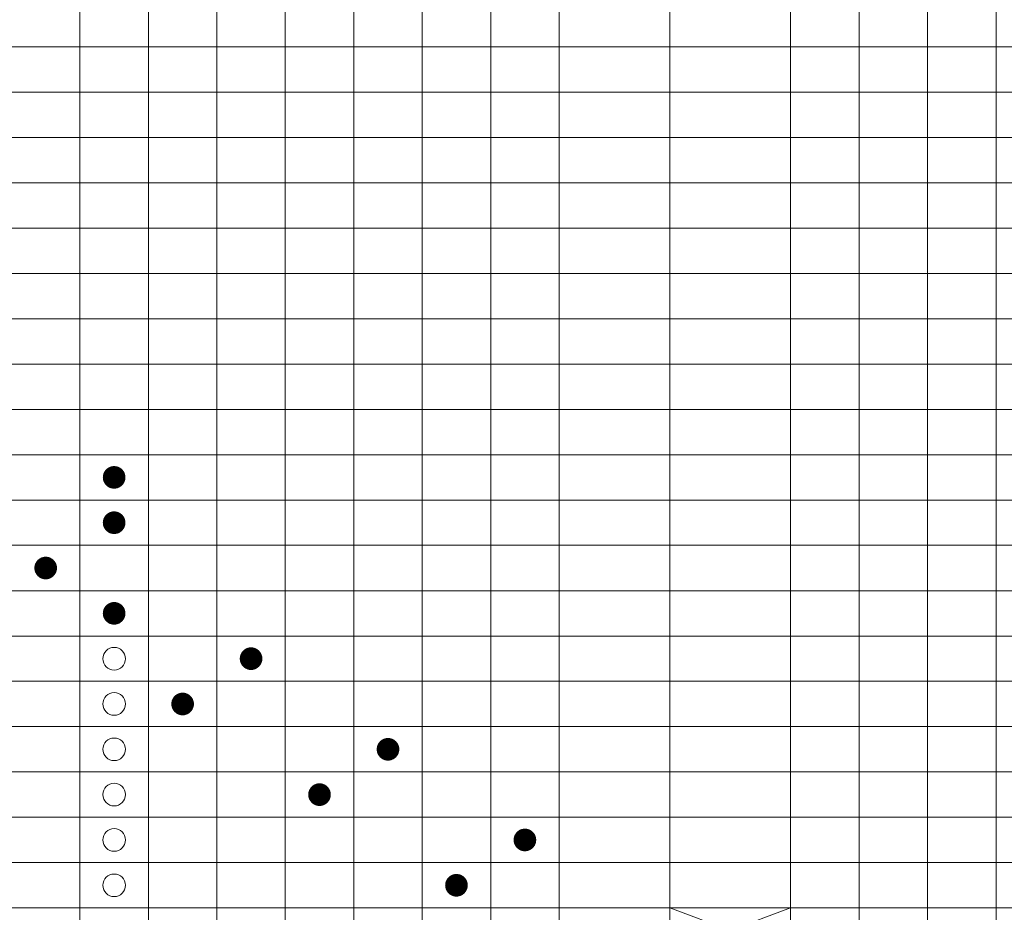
# Model space of a CAD drawing. Header units: millimetres. Extents: x 0 to 138, y 0 to 47.
# Tile 159 of 165: x 104 to 115, y 16 to 26. Entities that reach past the tile are written whole.
import ezdxf

# ---------------------------------------------------------------- set-up
doc = ezdxf.new("R2010")
doc.units = ezdxf.units.MM
doc.layers.add('PDF_Geomertry', color=7, linetype='Continuous')
doc.layers.add('PDF_Solid Fills', color=7, linetype='Continuous')

msp = doc.modelspace()

# ---------------------------------------------------------------- hatches: boundary and pattern name
at = {"layer": 'PDF_Solid Fills', "transparency": 33554559}
for points in [[(105.203, 20.691), (105.104, 20.768), (105.115, 20.78)], [(105.203, 20.691), (105.115, 20.78), (105.127, 20.791)], [(105.203, 20.691), (105.127, 20.791), (105.14, 20.799)], [(105.203, 20.691), (105.14, 20.799), (105.155, 20.807)], [(105.203, 20.691), (105.155, 20.807), (105.171, 20.812)], [(105.203, 20.691), (105.171, 20.812), (105.187, 20.815)], [(105.203, 20.691), (105.187, 20.815), (105.203, 20.817)], [(105.203, 20.691), (105.203, 20.817), (105.219, 20.815)], [(105.203, 20.691), (105.219, 20.815), (105.236, 20.812)], [(105.203, 20.691), (105.236, 20.812), (105.251, 20.807)], [(105.203, 20.691), (105.251, 20.807), (105.266, 20.799)], [(105.203, 20.691), (105.266, 20.799), (105.279, 20.791)], [(105.203, 20.691), (105.279, 20.791), (105.292, 20.78)], [(105.203, 20.691), (105.292, 20.78), (105.302, 20.768)], [(105.203, 20.691), (105.078, 20.691), (105.079, 20.708)], [(105.203, 20.691), (105.079, 20.675), (105.078, 20.691)], [(105.203, 20.691), (105.079, 20.708), (105.082, 20.723)], [(105.203, 20.691), (105.082, 20.659), (105.079, 20.675)], [(105.203, 20.691), (105.082, 20.723), (105.087, 20.739)], [(105.203, 20.691), (105.087, 20.643), (105.082, 20.659)], [(105.203, 20.691), (105.087, 20.739), (105.095, 20.754)], [(105.203, 20.691), (105.095, 20.629), (105.087, 20.643)], [(105.203, 20.691), (105.095, 20.754), (105.104, 20.768)], [(105.203, 20.691), (105.104, 20.615), (105.095, 20.629)], [(105.203, 20.691), (105.115, 20.603), (105.104, 20.615)], [(105.203, 20.691), (105.127, 20.592), (105.115, 20.603)], [(105.203, 20.691), (105.14, 20.583), (105.127, 20.592)], [(105.203, 20.691), (105.155, 20.576), (105.14, 20.583)], [(105.203, 20.691), (105.171, 20.57), (105.155, 20.576)], [(105.203, 20.691), (105.187, 20.568), (105.171, 20.57)], [(105.203, 20.691), (105.203, 20.566), (105.187, 20.568)], [(105.203, 20.691), (105.302, 20.768), (105.312, 20.754)], [(105.203, 20.691), (105.312, 20.754), (105.319, 20.739)], [(105.203, 20.691), (105.319, 20.739), (105.324, 20.723)], [(105.203, 20.691), (105.324, 20.723), (105.327, 20.708)], [(105.203, 20.691), (105.327, 20.708), (105.328, 20.691)], [(105.203, 20.691), (105.219, 20.568), (105.203, 20.566)], [(105.203, 20.691), (105.236, 20.57), (105.219, 20.568)], [(105.203, 20.691), (105.251, 20.576), (105.236, 20.57)], [(105.203, 20.691), (105.266, 20.583), (105.251, 20.576)], [(105.203, 20.691), (105.279, 20.592), (105.266, 20.583)], [(105.203, 20.691), (105.292, 20.603), (105.279, 20.592)], [(105.203, 20.691), (105.302, 20.615), (105.292, 20.603)], [(105.203, 20.691), (105.312, 20.629), (105.302, 20.615)], [(105.203, 20.691), (105.319, 20.643), (105.312, 20.629)], [(105.203, 20.691), (105.324, 20.659), (105.319, 20.643)], [(105.203, 20.691), (105.327, 20.675), (105.324, 20.659)], [(105.203, 20.691), (105.328, 20.691), (105.327, 20.675)], [(105.203, 20.191), (105.082, 20.223), (105.087, 20.239)], [(105.203, 20.191), (105.087, 20.239), (105.095, 20.254)], [(105.203, 20.191), (105.095, 20.254), (105.104, 20.267)], [(105.203, 20.191), (105.104, 20.267), (105.115, 20.279)], [(105.203, 20.191), (105.115, 20.279), (105.127, 20.29)], [(105.203, 20.191), (105.127, 20.29), (105.14, 20.299)], [(105.203, 20.191), (105.14, 20.299), (105.155, 20.307)], [(105.203, 20.191), (105.155, 20.307), (105.171, 20.311)], [(105.203, 20.191), (105.171, 20.311), (105.187, 20.315)], [(105.203, 20.191), (105.187, 20.315), (105.203, 20.316)], [(105.203, 20.191), (105.203, 20.316), (105.219, 20.315)], [(105.203, 20.191), (105.219, 20.315), (105.236, 20.311)], [(105.203, 20.191), (105.236, 20.311), (105.251, 20.307)], [(105.203, 20.191), (105.251, 20.307), (105.266, 20.299)], [(105.203, 20.191), (105.266, 20.299), (105.279, 20.29)], [(105.203, 20.191), (105.279, 20.29), (105.292, 20.279)], [(105.203, 20.191), (105.292, 20.279), (105.302, 20.267)], [(105.203, 20.191), (105.302, 20.267), (105.312, 20.254)], [(105.203, 20.191), (105.312, 20.254), (105.319, 20.239)], [(105.203, 20.191), (105.319, 20.239), (105.324, 20.223)], [(105.203, 20.191), (105.078, 20.191), (105.079, 20.207)], [(105.203, 20.191), (105.079, 20.175), (105.078, 20.191)], [(105.203, 20.191), (105.079, 20.207), (105.082, 20.223)], [(105.203, 20.191), (105.082, 20.158), (105.079, 20.175)], [(105.203, 20.191), (105.087, 20.143), (105.082, 20.158)], [(105.203, 20.191), (105.095, 20.128), (105.087, 20.143)], [(105.203, 20.191), (105.104, 20.115), (105.095, 20.128)], [(105.203, 20.191), (105.115, 20.103), (105.104, 20.115)], [(105.203, 20.191), (105.127, 20.092), (105.115, 20.103)], [(105.203, 20.191), (105.14, 20.082), (105.127, 20.092)], [(105.203, 20.191), (105.155, 20.075), (105.14, 20.082)], [(105.203, 20.191), (105.171, 20.07), (105.155, 20.075)], [(105.203, 20.191), (105.187, 20.067), (105.171, 20.07)], [(105.203, 20.191), (105.203, 20.066), (105.187, 20.067)], [(105.203, 20.191), (105.324, 20.223), (105.327, 20.207)], [(105.203, 20.191), (105.327, 20.207), (105.328, 20.191)], [(105.203, 20.191), (105.219, 20.067), (105.203, 20.066)], [(105.203, 20.191), (105.236, 20.07), (105.219, 20.067)], [(105.203, 20.191), (105.251, 20.075), (105.236, 20.07)], [(105.203, 20.191), (105.266, 20.082), (105.251, 20.075)], [(105.203, 20.191), (105.279, 20.092), (105.266, 20.082)], [(105.203, 20.191), (105.292, 20.103), (105.279, 20.092)], [(105.203, 20.191), (105.302, 20.115), (105.292, 20.103)], [(105.203, 20.191), (105.312, 20.128), (105.302, 20.115)], [(105.203, 20.191), (105.319, 20.143), (105.312, 20.128)], [(105.203, 20.191), (105.324, 20.158), (105.319, 20.143)], [(105.203, 20.191), (105.327, 20.175), (105.324, 20.158)], [(105.203, 20.191), (105.328, 20.191), (105.327, 20.175)], [(104.447, 19.691), (104.37, 19.79), (104.384, 19.798)], [(104.447, 19.691), (104.384, 19.798), (104.399, 19.806)], [(104.447, 19.691), (104.399, 19.806), (104.415, 19.811)], [(104.447, 19.691), (104.415, 19.811), (104.43, 19.814)], [(104.447, 19.691), (104.43, 19.814), (104.447, 19.815)], [(104.447, 19.691), (104.447, 19.815), (104.463, 19.814)], [(104.447, 19.691), (104.463, 19.814), (104.479, 19.811)], [(104.447, 19.691), (104.479, 19.811), (104.495, 19.806)], [(104.447, 19.691), (104.495, 19.806), (104.509, 19.798)], [(104.447, 19.691), (104.509, 19.798), (104.523, 19.79)], [(104.447, 19.691), (104.322, 19.691), (104.323, 19.707)], [(104.447, 19.691), (104.323, 19.674), (104.322, 19.691)], [(104.447, 19.691), (104.323, 19.707), (104.326, 19.723)], [(104.447, 19.691), (104.326, 19.658), (104.323, 19.674)], [(104.447, 19.691), (104.326, 19.723), (104.331, 19.738)], [(104.447, 19.691), (104.331, 19.642), (104.326, 19.658)], [(104.447, 19.691), (104.331, 19.738), (104.339, 19.753)], [(104.447, 19.691), (104.339, 19.628), (104.331, 19.642)], [(104.447, 19.691), (104.339, 19.753), (104.347, 19.766)], [(104.447, 19.691), (104.347, 19.614), (104.339, 19.628)], [(104.447, 19.691), (104.347, 19.766), (104.358, 19.779)], [(104.447, 19.691), (104.358, 19.602), (104.347, 19.614)], [(104.447, 19.691), (104.358, 19.779), (104.37, 19.79)], [(104.447, 19.691), (104.37, 19.591), (104.358, 19.602)], [(104.447, 19.691), (104.384, 19.582), (104.37, 19.591)], [(104.447, 19.691), (104.399, 19.575), (104.384, 19.582)], [(104.447, 19.691), (104.415, 19.569), (104.399, 19.575)], [(104.447, 19.691), (104.43, 19.566), (104.415, 19.569)], [(104.447, 19.691), (104.447, 19.565), (104.43, 19.566)], [(104.447, 19.691), (104.523, 19.79), (104.535, 19.779)], [(104.447, 19.691), (104.535, 19.779), (104.546, 19.766)], [(104.447, 19.691), (104.546, 19.766), (104.555, 19.753)], [(104.447, 19.691), (104.555, 19.753), (104.562, 19.738)], [(104.447, 19.691), (104.562, 19.738), (104.568, 19.723)], [(104.447, 19.691), (104.568, 19.723), (104.571, 19.707)], [(104.447, 19.691), (104.571, 19.707), (104.572, 19.691)], [(104.447, 19.691), (104.463, 19.566), (104.447, 19.565)], [(104.447, 19.691), (104.479, 19.569), (104.463, 19.566)], [(104.447, 19.691), (104.495, 19.575), (104.479, 19.569)], [(104.447, 19.691), (104.509, 19.582), (104.495, 19.575)], [(104.447, 19.691), (104.523, 19.591), (104.509, 19.582)], [(104.447, 19.691), (104.535, 19.602), (104.523, 19.591)], [(104.447, 19.691), (104.546, 19.614), (104.535, 19.602)], [(104.447, 19.691), (104.555, 19.628), (104.546, 19.614)], [(104.447, 19.691), (104.562, 19.642), (104.555, 19.628)], [(104.447, 19.691), (104.568, 19.658), (104.562, 19.642)], [(104.447, 19.691), (104.571, 19.674), (104.568, 19.658)], [(104.447, 19.691), (104.572, 19.691), (104.571, 19.674)], [(105.203, 19.19), (105.095, 19.252), (105.104, 19.266)], [(105.203, 19.19), (105.104, 19.266), (105.115, 19.278)], [(105.203, 19.19), (105.115, 19.278), (105.127, 19.289)], [(105.203, 19.19), (105.127, 19.289), (105.14, 19.298)], [(105.203, 19.19), (105.14, 19.298), (105.155, 19.305)], [(105.203, 19.19), (105.155, 19.305), (105.171, 19.311)], [(105.203, 19.19), (105.171, 19.311), (105.187, 19.314)], [(105.203, 19.19), (105.187, 19.314), (105.203, 19.315)], [(105.203, 19.19), (105.203, 19.315), (105.219, 19.314)], [(105.203, 19.19), (105.219, 19.314), (105.236, 19.311)], [(105.203, 19.19), (105.236, 19.311), (105.251, 19.305)], [(105.203, 19.19), (105.251, 19.305), (105.266, 19.298)], [(105.203, 19.19), (105.266, 19.298), (105.279, 19.289)], [(105.203, 19.19), (105.279, 19.289), (105.292, 19.278)], [(105.203, 19.19), (105.292, 19.278), (105.302, 19.266)], [(105.203, 19.19), (105.302, 19.266), (105.312, 19.252)], [(105.203, 19.19), (105.078, 19.19), (105.079, 19.206)], [(105.203, 19.19), (105.079, 19.174), (105.078, 19.19)], [(105.203, 19.19), (105.079, 19.206), (105.082, 19.222)], [(105.203, 19.19), (105.082, 19.157), (105.079, 19.174)], [(105.203, 19.19), (105.082, 19.222), (105.087, 19.238)], [(105.203, 19.19), (105.087, 19.142), (105.082, 19.157)], [(105.203, 19.19), (105.087, 19.238), (105.095, 19.252)], [(105.203, 19.19), (105.095, 19.127), (105.087, 19.142)], [(105.203, 19.19), (105.104, 19.114), (105.095, 19.127)], [(105.203, 19.19), (105.115, 19.101), (105.104, 19.114)], [(105.203, 19.19), (105.127, 19.091), (105.115, 19.101)], [(105.203, 19.19), (105.14, 19.081), (105.127, 19.091)], [(105.203, 19.19), (105.155, 19.074), (105.14, 19.081)], [(105.203, 19.19), (105.171, 19.069), (105.155, 19.074)], [(105.203, 19.19), (105.187, 19.066), (105.171, 19.069)], [(105.203, 19.19), (105.203, 19.065), (105.187, 19.066)], [(105.203, 19.19), (105.312, 19.252), (105.319, 19.238)], [(105.203, 19.19), (105.319, 19.238), (105.324, 19.222)], [(105.203, 19.19), (105.324, 19.222), (105.327, 19.206)], [(105.203, 19.19), (105.327, 19.206), (105.328, 19.19)], [(105.203, 19.19), (105.219, 19.066), (105.203, 19.065)], [(105.203, 19.19), (105.236, 19.069), (105.219, 19.066)], [(105.203, 19.19), (105.251, 19.074), (105.236, 19.069)], [(105.203, 19.19), (105.266, 19.081), (105.251, 19.074)], [(105.203, 19.19), (105.279, 19.091), (105.266, 19.081)], [(105.203, 19.19), (105.292, 19.101), (105.279, 19.091)], [(105.203, 19.19), (105.302, 19.114), (105.292, 19.101)], [(105.203, 19.19), (105.312, 19.127), (105.302, 19.114)], [(105.203, 19.19), (105.319, 19.142), (105.312, 19.127)], [(105.203, 19.19), (105.324, 19.157), (105.319, 19.142)], [(105.203, 19.19), (105.327, 19.174), (105.324, 19.157)], [(105.203, 19.19), (105.328, 19.19), (105.327, 19.174)], [(106.716, 18.689), (106.592, 18.706), (106.595, 18.722)], [(106.716, 18.689), (106.595, 18.722), (106.6, 18.737)], [(106.716, 18.689), (106.6, 18.737), (106.608, 18.752)], [(106.716, 18.689), (106.608, 18.752), (106.616, 18.765)], [(106.716, 18.689), (106.616, 18.765), (106.627, 18.778)], [(106.716, 18.689), (106.627, 18.778), (106.639, 18.788)], [(106.716, 18.689), (106.639, 18.788), (106.653, 18.798)], [(106.716, 18.689), (106.653, 18.798), (106.668, 18.805)], [(106.716, 18.689), (106.668, 18.805), (106.683, 18.81)], [(106.716, 18.689), (106.683, 18.81), (106.699, 18.814)], [(106.716, 18.689), (106.699, 18.814), (106.716, 18.815)], [(106.716, 18.689), (106.716, 18.815), (106.732, 18.814)], [(106.716, 18.689), (106.732, 18.814), (106.748, 18.81)], [(106.716, 18.689), (106.748, 18.81), (106.764, 18.805)], [(106.716, 18.689), (106.764, 18.805), (106.778, 18.798)], [(106.716, 18.689), (106.778, 18.798), (106.792, 18.788)], [(106.716, 18.689), (106.792, 18.788), (106.804, 18.778)], [(106.716, 18.689), (106.804, 18.778), (106.815, 18.765)], [(106.716, 18.689), (106.815, 18.765), (106.824, 18.752)], [(106.716, 18.689), (106.824, 18.752), (106.831, 18.737)], [(106.716, 18.689), (106.831, 18.737), (106.837, 18.722)], [(106.716, 18.689), (106.837, 18.722), (106.84, 18.706)], [(106.716, 18.689), (106.591, 18.689), (106.592, 18.706)], [(106.716, 18.689), (106.592, 18.673), (106.591, 18.689)], [(106.716, 18.689), (106.595, 18.657), (106.592, 18.673)], [(106.716, 18.689), (106.6, 18.641), (106.595, 18.657)], [(106.716, 18.689), (106.608, 18.627), (106.6, 18.641)], [(106.716, 18.689), (106.616, 18.613), (106.608, 18.627)], [(106.716, 18.689), (106.627, 18.601), (106.616, 18.613)], [(106.716, 18.689), (106.639, 18.59), (106.627, 18.601)], [(106.716, 18.689), (106.653, 18.581), (106.639, 18.59)], [(106.716, 18.689), (106.668, 18.574), (106.653, 18.581)], [(106.716, 18.689), (106.683, 18.568), (106.668, 18.574)], [(106.716, 18.689), (106.699, 18.565), (106.683, 18.568)], [(106.716, 18.689), (106.716, 18.564), (106.699, 18.565)], [(106.716, 18.689), (106.84, 18.706), (106.841, 18.689)], [(106.716, 18.689), (106.732, 18.565), (106.716, 18.564)], [(106.716, 18.689), (106.748, 18.568), (106.732, 18.565)], [(106.716, 18.689), (106.764, 18.574), (106.748, 18.568)], [(106.716, 18.689), (106.778, 18.581), (106.764, 18.574)], [(106.716, 18.689), (106.792, 18.59), (106.778, 18.581)], [(106.716, 18.689), (106.804, 18.601), (106.792, 18.59)], [(106.716, 18.689), (106.815, 18.613), (106.804, 18.601)], [(106.716, 18.689), (106.824, 18.627), (106.815, 18.613)], [(106.716, 18.689), (106.831, 18.641), (106.824, 18.627)], [(106.716, 18.689), (106.837, 18.657), (106.831, 18.641)], [(106.716, 18.689), (106.84, 18.673), (106.837, 18.657)], [(106.716, 18.689), (106.841, 18.689), (106.84, 18.673)], [(105.96, 18.189), (105.86, 18.265), (105.871, 18.277)], [(105.96, 18.189), (105.871, 18.277), (105.883, 18.288)], [(105.96, 18.189), (105.883, 18.288), (105.897, 18.297)], [(105.96, 18.189), (105.897, 18.297), (105.911, 18.304)], [(105.96, 18.189), (105.911, 18.304), (105.927, 18.31)], [(105.96, 18.189), (105.927, 18.31), (105.943, 18.313)], [(105.96, 18.189), (105.943, 18.313), (105.96, 18.314)], [(105.96, 18.189), (105.96, 18.314), (105.976, 18.313)], [(105.96, 18.189), (105.976, 18.313), (105.992, 18.31)], [(105.96, 18.189), (105.992, 18.31), (106.007, 18.304)], [(105.96, 18.189), (106.007, 18.304), (106.022, 18.297)], [(105.96, 18.189), (106.022, 18.297), (106.036, 18.288)], [(105.96, 18.189), (106.036, 18.288), (106.048, 18.277)], [(105.96, 18.189), (106.048, 18.277), (106.059, 18.265)], [(105.96, 18.189), (105.835, 18.189), (105.836, 18.205)], [(105.96, 18.189), (105.836, 18.172), (105.835, 18.189)], [(105.96, 18.189), (105.836, 18.205), (105.838, 18.221)], [(105.96, 18.189), (105.838, 18.156), (105.836, 18.172)], [(105.96, 18.189), (105.838, 18.221), (105.844, 18.237)], [(105.96, 18.189), (105.844, 18.141), (105.838, 18.156)], [(105.96, 18.189), (105.844, 18.237), (105.851, 18.251)], [(105.96, 18.189), (105.851, 18.126), (105.844, 18.141)], [(105.96, 18.189), (105.851, 18.251), (105.86, 18.265)], [(105.96, 18.189), (105.86, 18.113), (105.851, 18.126)], [(105.96, 18.189), (105.871, 18.1), (105.86, 18.113)], [(105.96, 18.189), (105.883, 18.09), (105.871, 18.1)], [(105.96, 18.189), (105.897, 18.08), (105.883, 18.09)], [(105.96, 18.189), (105.911, 18.073), (105.897, 18.08)], [(105.96, 18.189), (105.927, 18.068), (105.911, 18.073)], [(105.96, 18.189), (105.943, 18.064), (105.927, 18.068)], [(105.96, 18.189), (105.96, 18.063), (105.943, 18.064)], [(105.96, 18.189), (106.059, 18.265), (106.068, 18.251)], [(105.96, 18.189), (106.068, 18.251), (106.075, 18.237)], [(105.96, 18.189), (106.075, 18.237), (106.08, 18.221)], [(105.96, 18.189), (106.08, 18.221), (106.084, 18.205)], [(105.96, 18.189), (106.084, 18.205), (106.085, 18.189)], [(105.96, 18.189), (105.976, 18.064), (105.96, 18.063)], [(105.96, 18.189), (105.992, 18.068), (105.976, 18.064)], [(105.96, 18.189), (106.007, 18.073), (105.992, 18.068)], [(105.96, 18.189), (106.022, 18.08), (106.007, 18.073)], [(105.96, 18.189), (106.036, 18.09), (106.022, 18.08)], [(105.96, 18.189), (106.048, 18.1), (106.036, 18.09)], [(105.96, 18.189), (106.059, 18.113), (106.048, 18.1)], [(105.96, 18.189), (106.068, 18.126), (106.059, 18.113)], [(105.96, 18.189), (106.075, 18.141), (106.068, 18.126)], [(105.96, 18.189), (106.08, 18.156), (106.075, 18.141)], [(105.96, 18.189), (106.084, 18.172), (106.08, 18.156)], [(105.96, 18.189), (106.085, 18.189), (106.084, 18.172)], [(108.229, 17.688), (108.107, 17.721), (108.113, 17.736)], [(108.229, 17.688), (108.113, 17.736), (108.12, 17.751)], [(108.229, 17.688), (108.12, 17.751), (108.129, 17.764)], [(108.229, 17.688), (108.129, 17.764), (108.14, 17.777)], [(108.229, 17.688), (108.14, 17.777), (108.152, 17.787)], [(108.229, 17.688), (108.152, 17.787), (108.166, 17.797)], [(108.229, 17.688), (108.166, 17.797), (108.18, 17.804)], [(108.229, 17.688), (108.18, 17.804), (108.196, 17.809)], [(108.229, 17.688), (108.196, 17.809), (108.212, 17.812)], [(108.229, 17.688), (108.212, 17.812), (108.229, 17.813)], [(108.229, 17.688), (108.229, 17.813), (108.245, 17.812)], [(108.229, 17.688), (108.245, 17.812), (108.261, 17.809)], [(108.229, 17.688), (108.261, 17.809), (108.276, 17.804)], [(108.229, 17.688), (108.276, 17.804), (108.291, 17.797)], [(108.229, 17.688), (108.291, 17.797), (108.305, 17.787)], [(108.229, 17.688), (108.305, 17.787), (108.317, 17.777)], [(108.229, 17.688), (108.317, 17.777), (108.328, 17.764)], [(108.229, 17.688), (108.328, 17.764), (108.337, 17.751)], [(108.229, 17.688), (108.337, 17.751), (108.344, 17.736)], [(108.229, 17.688), (108.344, 17.736), (108.349, 17.721)], [(108.229, 17.688), (108.104, 17.688), (108.105, 17.704)], [(108.229, 17.688), (108.105, 17.672), (108.104, 17.688)], [(108.229, 17.688), (108.105, 17.704), (108.107, 17.721)], [(108.229, 17.688), (108.107, 17.656), (108.105, 17.672)], [(108.229, 17.688), (108.113, 17.64), (108.107, 17.656)], [(108.229, 17.688), (108.12, 17.626), (108.113, 17.64)], [(108.229, 17.688), (108.129, 17.612), (108.12, 17.626)], [(108.229, 17.688), (108.14, 17.599), (108.129, 17.612)], [(108.229, 17.688), (108.152, 17.589), (108.14, 17.599)], [(108.229, 17.688), (108.166, 17.58), (108.152, 17.589)], [(108.229, 17.688), (108.18, 17.573), (108.166, 17.58)], [(108.229, 17.688), (108.196, 17.567), (108.18, 17.573)], [(108.229, 17.688), (108.212, 17.564), (108.196, 17.567)], [(108.229, 17.688), (108.229, 17.563), (108.212, 17.564)], [(108.229, 17.688), (108.349, 17.721), (108.353, 17.704)], [(108.229, 17.688), (108.353, 17.704), (108.354, 17.688)], [(108.229, 17.688), (108.245, 17.564), (108.229, 17.563)], [(108.229, 17.688), (108.261, 17.567), (108.245, 17.564)], [(108.229, 17.688), (108.276, 17.573), (108.261, 17.567)], [(108.229, 17.688), (108.291, 17.58), (108.276, 17.573)], [(108.229, 17.688), (108.305, 17.589), (108.291, 17.58)], [(108.229, 17.688), (108.317, 17.599), (108.305, 17.589)], [(108.229, 17.688), (108.328, 17.612), (108.317, 17.599)], [(108.229, 17.688), (108.337, 17.626), (108.328, 17.612)], [(108.229, 17.688), (108.344, 17.64), (108.337, 17.626)], [(108.229, 17.688), (108.349, 17.656), (108.344, 17.64)], [(108.229, 17.688), (108.353, 17.672), (108.349, 17.656)], [(108.229, 17.688), (108.354, 17.688), (108.353, 17.672)], [(107.472, 17.187), (107.396, 17.287), (107.409, 17.296)], [(107.472, 17.187), (107.409, 17.296), (107.424, 17.303)], [(107.472, 17.187), (107.424, 17.303), (107.44, 17.309)], [(107.472, 17.187), (107.44, 17.309), (107.456, 17.312)], [(107.472, 17.187), (107.456, 17.312), (107.472, 17.313)], [(107.472, 17.187), (107.472, 17.313), (107.488, 17.312)], [(107.472, 17.187), (107.488, 17.312), (107.505, 17.309)], [(107.472, 17.187), (107.505, 17.309), (107.52, 17.303)], [(107.472, 17.187), (107.52, 17.303), (107.535, 17.296)], [(107.472, 17.187), (107.535, 17.296), (107.548, 17.287)], [(107.472, 17.187), (107.347, 17.187), (107.348, 17.204)], [(107.472, 17.187), (107.348, 17.171), (107.347, 17.187)], [(107.472, 17.187), (107.348, 17.204), (107.351, 17.22)], [(107.472, 17.187), (107.351, 17.155), (107.348, 17.171)], [(107.472, 17.187), (107.351, 17.22), (107.356, 17.236)], [(107.472, 17.187), (107.356, 17.14), (107.351, 17.155)], [(107.472, 17.187), (107.356, 17.236), (107.364, 17.25)], [(107.472, 17.187), (107.364, 17.125), (107.356, 17.14)], [(107.472, 17.187), (107.364, 17.25), (107.373, 17.264)], [(107.472, 17.187), (107.373, 17.112), (107.364, 17.125)], [(107.472, 17.187), (107.373, 17.264), (107.384, 17.276)], [(107.472, 17.187), (107.384, 17.099), (107.373, 17.112)], [(107.472, 17.187), (107.384, 17.276), (107.396, 17.287)], [(107.472, 17.187), (107.396, 17.088), (107.384, 17.099)], [(107.472, 17.187), (107.409, 17.079), (107.396, 17.088)], [(107.472, 17.187), (107.424, 17.072), (107.409, 17.079)], [(107.472, 17.187), (107.44, 17.067), (107.424, 17.072)], [(107.472, 17.187), (107.456, 17.063), (107.44, 17.067)], [(107.472, 17.187), (107.472, 17.063), (107.456, 17.063)], [(107.472, 17.187), (107.548, 17.287), (107.56, 17.276)], [(107.472, 17.187), (107.56, 17.276), (107.571, 17.264)], [(107.472, 17.187), (107.571, 17.264), (107.581, 17.25)], [(107.472, 17.187), (107.581, 17.25), (107.588, 17.236)], [(107.472, 17.187), (107.588, 17.236), (107.593, 17.22)], [(107.472, 17.187), (107.593, 17.22), (107.596, 17.204)], [(107.472, 17.187), (107.596, 17.204), (107.597, 17.187)], [(107.472, 17.187), (107.488, 17.063), (107.472, 17.063)], [(107.472, 17.187), (107.505, 17.067), (107.488, 17.063)], [(107.472, 17.187), (107.52, 17.072), (107.505, 17.067)], [(107.472, 17.187), (107.535, 17.079), (107.52, 17.072)], [(107.472, 17.187), (107.548, 17.088), (107.535, 17.079)], [(107.472, 17.187), (107.56, 17.099), (107.548, 17.088)], [(107.472, 17.187), (107.571, 17.112), (107.56, 17.099)], [(107.472, 17.187), (107.581, 17.125), (107.571, 17.112)], [(107.472, 17.187), (107.588, 17.14), (107.581, 17.125)], [(107.472, 17.187), (107.593, 17.155), (107.588, 17.14)], [(107.472, 17.187), (107.596, 17.171), (107.593, 17.155)], [(107.472, 17.187), (107.597, 17.187), (107.596, 17.171)], [(109.741, 16.687), (109.633, 16.75), (109.642, 16.763)], [(109.741, 16.687), (109.642, 16.763), (109.652, 16.775)], [(109.741, 16.687), (109.652, 16.775), (109.665, 16.786)], [(109.741, 16.687), (109.665, 16.786), (109.678, 16.796)], [(109.741, 16.687), (109.678, 16.796), (109.693, 16.803)], [(109.741, 16.687), (109.693, 16.803), (109.709, 16.808)], [(109.741, 16.687), (109.709, 16.808), (109.724, 16.811)], [(109.741, 16.687), (109.724, 16.811), (109.741, 16.812)], [(109.741, 16.687), (109.741, 16.812), (109.757, 16.811)], [(109.741, 16.687), (109.757, 16.811), (109.774, 16.808)], [(109.741, 16.687), (109.774, 16.808), (109.789, 16.803)], [(109.741, 16.687), (109.789, 16.803), (109.804, 16.796)], [(109.741, 16.687), (109.804, 16.796), (109.817, 16.786)], [(109.741, 16.687), (109.817, 16.786), (109.829, 16.775)], [(109.741, 16.687), (109.829, 16.775), (109.84, 16.763)], [(109.741, 16.687), (109.84, 16.763), (109.85, 16.75)], [(109.741, 16.687), (109.616, 16.687), (109.617, 16.703)], [(109.741, 16.687), (109.617, 16.671), (109.616, 16.687)], [(109.741, 16.687), (109.617, 16.703), (109.62, 16.72)], [(109.741, 16.687), (109.62, 16.655), (109.617, 16.671)], [(109.741, 16.687), (109.62, 16.72), (109.625, 16.735)], [(109.741, 16.687), (109.625, 16.639), (109.62, 16.655)], [(109.741, 16.687), (109.625, 16.735), (109.633, 16.75)], [(109.741, 16.687), (109.633, 16.624), (109.625, 16.639)], [(109.741, 16.687), (109.642, 16.611), (109.633, 16.624)], [(109.741, 16.687), (109.652, 16.599), (109.642, 16.611)], [(109.741, 16.687), (109.665, 16.588), (109.652, 16.599)], [(109.741, 16.687), (109.678, 16.579), (109.665, 16.588)], [(109.741, 16.687), (109.693, 16.571), (109.678, 16.579)], [(109.741, 16.687), (109.709, 16.566), (109.693, 16.571)], [(109.741, 16.687), (109.724, 16.563), (109.709, 16.566)], [(109.741, 16.687), (109.741, 16.562), (109.724, 16.563)], [(109.741, 16.687), (109.85, 16.75), (109.857, 16.735)], [(109.741, 16.687), (109.857, 16.735), (109.862, 16.72)], [(109.741, 16.687), (109.862, 16.72), (109.865, 16.703)], [(109.741, 16.687), (109.865, 16.703), (109.866, 16.687)], [(109.741, 16.687), (109.757, 16.563), (109.741, 16.562)], [(109.741, 16.687), (109.774, 16.566), (109.757, 16.563)], [(109.741, 16.687), (109.789, 16.571), (109.774, 16.566)], [(109.741, 16.687), (109.804, 16.579), (109.789, 16.571)], [(109.741, 16.687), (109.817, 16.588), (109.804, 16.579)], [(109.741, 16.687), (109.829, 16.599), (109.817, 16.588)], [(109.741, 16.687), (109.84, 16.611), (109.829, 16.599)], [(109.741, 16.687), (109.85, 16.624), (109.84, 16.611)], [(109.741, 16.687), (109.857, 16.639), (109.85, 16.624)], [(109.741, 16.687), (109.862, 16.655), (109.857, 16.639)], [(109.741, 16.687), (109.865, 16.671), (109.862, 16.655)], [(109.741, 16.687), (109.866, 16.687), (109.865, 16.671)], [(108.985, 16.187), (108.861, 16.203), (108.864, 16.219)], [(108.985, 16.187), (108.864, 16.219), (108.869, 16.235)], [(108.985, 16.187), (108.869, 16.235), (108.877, 16.249)], [(108.985, 16.187), (108.877, 16.249), (108.885, 16.263)], [(108.985, 16.187), (108.885, 16.263), (108.896, 16.275)], [(108.985, 16.187), (108.896, 16.275), (108.908, 16.286)], [(108.985, 16.187), (108.908, 16.286), (108.922, 16.295)], [(108.985, 16.187), (108.922, 16.295), (108.937, 16.302)], [(108.985, 16.187), (108.937, 16.302), (108.952, 16.308)], [(108.985, 16.187), (108.952, 16.308), (108.968, 16.31)], [(108.985, 16.187), (108.968, 16.31), (108.985, 16.312)], [(108.985, 16.187), (108.985, 16.312), (109.001, 16.31)], [(108.985, 16.187), (109.001, 16.31), (109.017, 16.308)], [(108.985, 16.187), (109.017, 16.308), (109.033, 16.302)], [(108.985, 16.187), (109.033, 16.302), (109.047, 16.295)], [(108.985, 16.187), (109.047, 16.295), (109.061, 16.286)], [(108.985, 16.187), (109.061, 16.286), (109.073, 16.275)], [(108.985, 16.187), (109.073, 16.275), (109.084, 16.263)], [(108.985, 16.187), (109.084, 16.263), (109.093, 16.249)], [(108.985, 16.187), (109.093, 16.249), (109.1, 16.235)], [(108.985, 16.187), (109.1, 16.235), (109.106, 16.219)], [(108.985, 16.187), (109.106, 16.219), (109.109, 16.203)], [(108.985, 16.187), (108.86, 16.187), (108.861, 16.203)], [(108.985, 16.187), (108.861, 16.17), (108.86, 16.187)], [(108.985, 16.187), (108.864, 16.154), (108.861, 16.17)], [(108.985, 16.187), (108.869, 16.139), (108.864, 16.154)], [(108.985, 16.187), (108.877, 16.124), (108.869, 16.139)], [(108.985, 16.187), (108.885, 16.11), (108.877, 16.124)], [(108.985, 16.187), (108.896, 16.098), (108.885, 16.11)], [(108.985, 16.187), (108.908, 16.087), (108.896, 16.098)], [(108.985, 16.187), (108.922, 16.078), (108.908, 16.087)], [(108.985, 16.187), (108.937, 16.071), (108.922, 16.078)], [(108.985, 16.187), (108.952, 16.066), (108.937, 16.071)], [(108.985, 16.187), (108.968, 16.062), (108.952, 16.066)], [(108.985, 16.187), (108.985, 16.061), (108.968, 16.062)], [(108.985, 16.187), (109.109, 16.203), (109.11, 16.187)], [(108.985, 16.187), (109.001, 16.062), (108.985, 16.061)], [(108.985, 16.187), (109.017, 16.066), (109.001, 16.062)], [(108.985, 16.187), (109.033, 16.071), (109.017, 16.066)], [(108.985, 16.187), (109.047, 16.078), (109.033, 16.071)], [(108.985, 16.187), (109.061, 16.087), (109.047, 16.078)], [(108.985, 16.187), (109.073, 16.098), (109.061, 16.087)], [(108.985, 16.187), (109.084, 16.11), (109.073, 16.098)], [(108.985, 16.187), (109.093, 16.124), (109.084, 16.11)], [(108.985, 16.187), (109.1, 16.139), (109.093, 16.124)], [(108.985, 16.187), (109.106, 16.154), (109.1, 16.139)], [(108.985, 16.187), (109.109, 16.17), (109.106, 16.154)], [(108.985, 16.187), (109.11, 16.187), (109.109, 16.17)]]:
    msp.add_hatch(color=256, dxfattribs=at).paths.add_polyline_path(points)

# ---------------------------------------------------------------- linework, layer by layer
at = {"layer": 'PDF_Geomertry', "lineweight": 15}
for points in [[(104.069, 25.446), (104.825, 25.446), (104.825, 25.947)], [(104.069, 24.946), (104.825, 24.946), (104.825, 25.446), (105.581, 25.446), (105.581, 25.947)], [(104.069, 24.445), (104.825, 24.445), (104.825, 24.946), (105.581, 24.946), (105.581, 25.446), (106.338, 25.446), (106.338, 25.947)], [(104.069, 23.944), (104.825, 23.944), (104.825, 24.445), (105.581, 24.445), (105.581, 24.946), (106.338, 24.946), (106.338, 25.446), (107.094, 25.446), (107.094, 25.947)], [(104.069, 23.444), (104.825, 23.444), (104.825, 23.944), (105.581, 23.944), (105.581, 24.445), (106.338, 24.445), (106.338, 24.946), (107.094, 24.946), (107.094, 25.446), (107.85, 25.446), (107.85, 25.947)], [(104.069, 22.943), (104.825, 22.943), (104.825, 23.444), (105.581, 23.444), (105.581, 23.944), (106.338, 23.944), (106.338, 24.445), (107.094, 24.445), (107.094, 24.946), (107.85, 24.946), (107.85, 25.446), (108.607, 25.446), (108.607, 25.947)], [(104.069, 22.443), (104.825, 22.443), (104.825, 22.943), (105.581, 22.943), (105.581, 23.444), (106.338, 23.444), (106.338, 23.944), (107.094, 23.944), (107.094, 24.445), (107.85, 24.445), (107.85, 24.946), (108.607, 24.946), (108.607, 25.446), (109.363, 25.446), (109.363, 25.947)], [(104.069, 21.943), (104.825, 21.943), (104.825, 22.443), (105.581, 22.443), (105.581, 22.943), (106.338, 22.943), (106.338, 23.444), (107.094, 23.444), (107.094, 23.944), (107.85, 23.944), (107.85, 24.445), (108.607, 24.445), (108.607, 24.946), (109.363, 24.946), (109.363, 25.446), (110.119, 25.446), (110.119, 25.947)], [(104.069, 21.442), (104.825, 21.442), (104.825, 21.943), (105.581, 21.943), (105.581, 22.443), (106.338, 22.443), (106.338, 22.943), (107.094, 22.943), (107.094, 23.444), (107.85, 23.444), (107.85, 23.944), (108.607, 23.944), (108.607, 24.445), (109.363, 24.445), (109.363, 24.946), (110.119, 24.946), (110.119, 25.446), (111.343, 25.446), (111.343, 25.947)], [(104.069, 20.942), (104.825, 20.942), (104.825, 21.442), (105.581, 21.442), (105.581, 21.943), (106.338, 21.943), (106.338, 22.443), (107.094, 22.443), (107.094, 22.943), (107.85, 22.943), (107.85, 23.444), (108.607, 23.444), (108.607, 23.944), (109.363, 23.944), (109.363, 24.445), (110.119, 24.445), (110.119, 24.946), (111.343, 24.946), (111.343, 25.446), (112.677, 25.446), (112.677, 25.947)], [(104.069, 20.441), (104.825, 20.441), (104.825, 20.942), (105.581, 20.942), (105.581, 21.442), (106.338, 21.442), (106.338, 21.943), (107.094, 21.943), (107.094, 22.443), (107.85, 22.443), (107.85, 22.943), (108.607, 22.943), (108.607, 23.444), (109.363, 23.444), (109.363, 23.944), (110.119, 23.944), (110.119, 24.445), (111.343, 24.445), (111.343, 24.946), (112.677, 24.946), (112.677, 25.446), (113.434, 25.446), (113.434, 25.947)], [(104.069, 19.941), (104.825, 19.941), (104.825, 20.441), (105.581, 20.441), (105.581, 20.942), (106.338, 20.942), (106.338, 21.442), (107.094, 21.442), (107.094, 21.943), (107.85, 21.943), (107.85, 22.443), (108.607, 22.443), (108.607, 22.943), (109.363, 22.943), (109.363, 23.444), (110.119, 23.444), (110.119, 23.944), (111.343, 23.944), (111.343, 24.445), (112.677, 24.445), (112.677, 24.946), (113.434, 24.946), (113.434, 25.446), (114.19, 25.446), (114.19, 25.947)], [(104.069, 19.44), (104.825, 19.44), (104.825, 19.941), (105.581, 19.941), (105.581, 20.441), (106.338, 20.441), (106.338, 20.942), (107.094, 20.942), (107.094, 21.442), (107.85, 21.442), (107.85, 21.943), (108.607, 21.943), (108.607, 22.443), (109.363, 22.443), (109.363, 22.943), (110.119, 22.943), (110.119, 23.444), (111.343, 23.444), (111.343, 23.944), (112.677, 23.944), (112.677, 24.445), (113.434, 24.445), (113.434, 24.946), (114.19, 24.946), (114.19, 25.446), (114.946, 25.446), (114.946, 25.947)], [(104.069, 18.939), (104.825, 18.939), (104.825, 19.44), (105.581, 19.44), (105.581, 19.941), (106.338, 19.941), (106.338, 20.441), (107.094, 20.441), (107.094, 20.942), (107.85, 20.942), (107.85, 21.442), (108.607, 21.442), (108.607, 21.943), (109.363, 21.943), (109.363, 22.443), (110.119, 22.443), (110.119, 22.943), (111.343, 22.943), (111.343, 23.444), (112.677, 23.444), (112.677, 23.944), (113.434, 23.944), (113.434, 24.445), (114.19, 24.445), (114.19, 24.946), (114.946, 24.946), (114.946, 25.446), (115.703, 25.446)], [(104.069, 18.439), (104.825, 18.439), (104.825, 18.939), (105.581, 18.939), (105.581, 19.44), (106.338, 19.44), (106.338, 19.941), (107.094, 19.941), (107.094, 20.441), (107.85, 20.441), (107.85, 20.942), (108.607, 20.942), (108.607, 21.442), (109.363, 21.442), (109.363, 21.943), (110.119, 21.943), (110.119, 22.443), (111.343, 22.443), (111.343, 22.943), (112.677, 22.943), (112.677, 23.444), (113.434, 23.444), (113.434, 23.944), (114.19, 23.944), (114.19, 24.445), (114.946, 24.445), (114.946, 24.946), (115.703, 24.946)], [(104.069, 17.939), (104.825, 17.939), (104.825, 18.439), (105.581, 18.439), (105.581, 18.939), (106.338, 18.939), (106.338, 19.44), (107.094, 19.44), (107.094, 19.941), (107.85, 19.941), (107.85, 20.441), (108.607, 20.441), (108.607, 20.942), (109.363, 20.942), (109.363, 21.442), (110.119, 21.442), (110.119, 21.943), (111.343, 21.943), (111.343, 22.443), (112.677, 22.443), (112.677, 22.943), (113.434, 22.943), (113.434, 23.444), (114.19, 23.444), (114.19, 23.944), (114.946, 23.944), (114.946, 24.445), (115.703, 24.445)], [(104.069, 17.438), (104.825, 17.438), (104.825, 17.939), (105.581, 17.939), (105.581, 18.439), (106.338, 18.439), (106.338, 18.939), (107.094, 18.939), (107.094, 19.44), (107.85, 19.44), (107.85, 19.941), (108.607, 19.941), (108.607, 20.441), (109.363, 20.441), (109.363, 20.942), (110.119, 20.942), (110.119, 21.442), (111.343, 21.442), (111.343, 21.943), (112.677, 21.943), (112.677, 22.443), (113.434, 22.443), (113.434, 22.943), (114.19, 22.943), (114.19, 23.444), (114.946, 23.444), (114.946, 23.944), (115.703, 23.944)], [(104.069, 16.937), (104.825, 16.937), (104.825, 17.438), (105.581, 17.438), (105.581, 17.939), (106.338, 17.939), (106.338, 18.439), (107.094, 18.439), (107.094, 18.939), (107.85, 18.939), (107.85, 19.44), (108.607, 19.44), (108.607, 19.941), (109.363, 19.941), (109.363, 20.441), (110.119, 20.441), (110.119, 20.942), (111.343, 20.942), (111.343, 21.442), (112.677, 21.442), (112.677, 21.943), (113.434, 21.943), (113.434, 22.443), (114.19, 22.443), (114.19, 22.943), (114.946, 22.943), (114.946, 23.444), (115.703, 23.444)], [(104.069, 16.437), (104.825, 16.437), (104.825, 16.937), (105.581, 16.937), (105.581, 17.438), (106.338, 17.438), (106.338, 17.939), (107.094, 17.939), (107.094, 18.439), (107.85, 18.439), (107.85, 18.939), (108.607, 18.939), (108.607, 19.44), (109.363, 19.44), (109.363, 19.941), (110.119, 19.941), (110.119, 20.441), (111.343, 20.441), (111.343, 20.942), (112.677, 20.942), (112.677, 21.442), (113.434, 21.442), (113.434, 21.943), (114.19, 21.943), (114.19, 22.443), (114.946, 22.443), (114.946, 22.943), (115.703, 22.943)], [(104.069, 15.936), (104.825, 15.936), (104.825, 16.437), (105.581, 16.437), (105.581, 16.937), (106.338, 16.937), (106.338, 17.438), (107.094, 17.438), (107.094, 17.939), (107.85, 17.939), (107.85, 18.439), (108.607, 18.439), (108.607, 18.939), (109.363, 18.939), (109.363, 19.44), (110.119, 19.44), (110.119, 19.941), (111.343, 19.941), (111.343, 20.441), (112.677, 20.441), (112.677, 20.942), (113.434, 20.942), (113.434, 21.442), (114.19, 21.442), (114.19, 21.943), (114.946, 21.943), (114.946, 22.443), (115.703, 22.443)], [(104.825, 15.436), (104.825, 15.936), (105.581, 15.936), (105.581, 16.437), (106.338, 16.437), (106.338, 16.937), (107.094, 16.937), (107.094, 17.438), (107.85, 17.438), (107.85, 17.939), (108.607, 17.939), (108.607, 18.439), (109.363, 18.439), (109.363, 18.939), (110.119, 18.939), (110.119, 19.44), (111.343, 19.44), (111.343, 19.941), (112.677, 19.941), (112.677, 20.441), (113.434, 20.441), (113.434, 20.942), (114.19, 20.942), (114.19, 21.442), (114.946, 21.442), (114.946, 21.943), (115.703, 21.943)], [(105.581, 15.436), (105.581, 15.936), (106.338, 15.936), (106.338, 16.437), (107.094, 16.437), (107.094, 16.937), (107.85, 16.937), (107.85, 17.438), (108.607, 17.438), (108.607, 17.939), (109.363, 17.939), (109.363, 18.439), (110.119, 18.439), (110.119, 18.939), (111.343, 18.939), (111.343, 19.44), (112.677, 19.44), (112.677, 19.941), (113.434, 19.941), (113.434, 20.441), (114.19, 20.441), (114.19, 20.942), (114.946, 20.942), (114.946, 21.442), (115.703, 21.442)], [(106.338, 15.436), (106.338, 15.936), (107.094, 15.936), (107.094, 16.437), (107.85, 16.437), (107.85, 16.937), (108.607, 16.937), (108.607, 17.438), (109.363, 17.438), (109.363, 17.939), (110.119, 17.939), (110.119, 18.439), (111.343, 18.439), (111.343, 18.939), (112.677, 18.939), (112.677, 19.44), (113.434, 19.44), (113.434, 19.941), (114.19, 19.941), (114.19, 20.441), (114.946, 20.441), (114.946, 20.942), (115.703, 20.942)], [(107.094, 15.436), (107.094, 15.936), (107.85, 15.936), (107.85, 16.437), (108.607, 16.437), (108.607, 16.937), (109.363, 16.937), (109.363, 17.438), (110.119, 17.438), (110.119, 17.939), (111.343, 17.939), (111.343, 18.439), (112.677, 18.439), (112.677, 18.939), (113.434, 18.939), (113.434, 19.44), (114.19, 19.44), (114.19, 19.941), (114.946, 19.941), (114.946, 20.441), (115.703, 20.441)], [(107.85, 15.436), (107.85, 15.936), (108.607, 15.936), (108.607, 16.437), (109.363, 16.437), (109.363, 16.937), (110.119, 16.937), (110.119, 17.438), (111.343, 17.438), (111.343, 17.939), (112.677, 17.939), (112.677, 18.439), (113.434, 18.439), (113.434, 18.939), (114.19, 18.939), (114.19, 19.44), (114.946, 19.44), (114.946, 19.941), (115.703, 19.941)], [(108.607, 15.436), (108.607, 15.936), (109.363, 15.936), (109.363, 16.437), (110.119, 16.437), (110.119, 16.937), (111.343, 16.937), (111.343, 17.438), (112.677, 17.438), (112.677, 17.939), (113.434, 17.939), (113.434, 18.439), (114.19, 18.439), (114.19, 18.939), (114.946, 18.939), (114.946, 19.44), (115.703, 19.44)], [(109.363, 15.436), (109.363, 15.936), (110.119, 15.936), (110.119, 16.437), (111.343, 16.437), (111.343, 16.937), (112.677, 16.937), (112.677, 17.438), (113.434, 17.438), (113.434, 17.939), (114.19, 17.939), (114.19, 18.439), (114.946, 18.439), (114.946, 18.939), (115.703, 18.939)], [(111.343, 15.936), (112.677, 15.936), (112.677, 15.436), (111.343, 15.936), (111.343, 16.437), (112.677, 16.437), (112.677, 16.937), (113.434, 16.937), (113.434, 17.438), (114.19, 17.438), (114.19, 17.939), (114.946, 17.939), (114.946, 18.439), (115.703, 18.439)], [(111.343, 15.436), (112.677, 15.936), (112.677, 16.437), (113.434, 16.437), (113.434, 16.937), (114.19, 16.937), (114.19, 17.438), (114.946, 17.438), (114.946, 17.939), (115.703, 17.939)], [(112.677, 15.936), (113.434, 15.936), (113.434, 16.437), (114.19, 16.437), (114.19, 16.937), (114.946, 16.937), (114.946, 17.438), (115.703, 17.438)], [(112.677, 15.436), (113.434, 15.436), (113.434, 15.936), (114.19, 15.936), (114.19, 16.437), (114.946, 16.437), (114.946, 16.937), (115.703, 16.937)], [(111.343, 14.435), (112.677, 14.435), (112.677, 14.935), (113.434, 14.935), (113.434, 15.436), (114.19, 15.436), (114.19, 15.936), (114.946, 15.936), (114.946, 16.437), (115.703, 16.437)], [(111.343, 15.436), (111.343, 15.936), (110.119, 15.936), (110.119, 15.436)], [(114.946, 15.436), (114.946, 15.936), (115.703, 15.936)]]:
    msp.add_lwpolyline(points, dxfattribs=at)
at = {"layer": 'PDF_Geomertry', "lineweight": 0}
for points in [[(105.14, 20.691), (105.141, 20.683), (105.142, 20.675), (105.145, 20.668), (105.149, 20.66), (105.153, 20.653), (105.159, 20.647), (105.165, 20.641), (105.172, 20.637), (105.179, 20.634), (105.187, 20.631), (105.195, 20.629), (105.203, 20.629), (105.211, 20.629), (105.219, 20.631), (105.227, 20.634), (105.234, 20.637), (105.241, 20.641), (105.247, 20.647), (105.253, 20.653), (105.257, 20.66), (105.261, 20.668), (105.264, 20.675), (105.265, 20.683), (105.266, 20.691), (105.265, 20.699), (105.264, 20.707), (105.261, 20.715), (105.257, 20.722), (105.253, 20.729), (105.247, 20.736), (105.241, 20.741), (105.234, 20.745), (105.227, 20.749), (105.219, 20.752), (105.211, 20.753), (105.203, 20.754), (105.195, 20.753), (105.187, 20.752), (105.179, 20.749), (105.172, 20.745), (105.165, 20.741), (105.159, 20.736), (105.153, 20.729), (105.149, 20.722), (105.145, 20.715), (105.142, 20.707), (105.141, 20.699), (105.14, 20.691)], [(105.14, 20.191), (105.141, 20.182), (105.142, 20.175), (105.145, 20.167), (105.149, 20.159), (105.153, 20.153), (105.159, 20.147), (105.165, 20.141), (105.172, 20.137), (105.179, 20.133), (105.187, 20.13), (105.195, 20.129), (105.203, 20.128), (105.211, 20.129), (105.219, 20.13), (105.227, 20.133), (105.234, 20.137), (105.241, 20.141), (105.247, 20.147), (105.253, 20.153), (105.257, 20.159), (105.261, 20.167), (105.264, 20.175), (105.265, 20.182), (105.266, 20.191), (105.265, 20.199), (105.264, 20.207), (105.261, 20.215), (105.257, 20.222), (105.253, 20.229), (105.247, 20.235), (105.241, 20.24), (105.234, 20.245), (105.227, 20.249), (105.219, 20.251), (105.211, 20.253), (105.203, 20.254), (105.195, 20.253), (105.187, 20.251), (105.179, 20.249), (105.172, 20.245), (105.165, 20.24), (105.159, 20.235), (105.153, 20.229), (105.149, 20.222), (105.145, 20.215), (105.142, 20.207), (105.141, 20.199), (105.14, 20.191)], [(104.384, 19.691), (104.385, 19.682), (104.386, 19.674), (104.389, 19.666), (104.393, 19.659), (104.397, 19.652), (104.402, 19.646), (104.409, 19.64), (104.415, 19.636), (104.423, 19.633), (104.431, 19.63), (104.439, 19.628), (104.447, 19.628), (104.455, 19.628), (104.463, 19.63), (104.47, 19.633), (104.478, 19.636), (104.485, 19.64), (104.491, 19.646), (104.497, 19.652), (104.501, 19.659), (104.504, 19.666), (104.507, 19.674), (104.509, 19.682), (104.509, 19.691), (104.509, 19.698), (104.507, 19.707), (104.504, 19.714), (104.501, 19.721), (104.497, 19.728), (104.491, 19.735), (104.485, 19.74), (104.478, 19.744), (104.47, 19.748), (104.463, 19.751), (104.455, 19.752), (104.447, 19.753), (104.439, 19.752), (104.431, 19.751), (104.423, 19.748), (104.415, 19.744), (104.409, 19.74), (104.402, 19.735), (104.397, 19.728), (104.393, 19.721), (104.389, 19.714), (104.386, 19.707), (104.385, 19.698), (104.384, 19.691)], [(105.14, 19.19), (105.141, 19.181), (105.142, 19.174), (105.145, 19.166), (105.149, 19.158), (105.153, 19.151), (105.159, 19.145), (105.165, 19.14), (105.172, 19.136), (105.179, 19.132), (105.187, 19.129), (105.195, 19.128), (105.203, 19.127), (105.211, 19.128), (105.219, 19.129), (105.227, 19.132), (105.234, 19.136), (105.241, 19.14), (105.247, 19.145), (105.253, 19.151), (105.257, 19.158), (105.261, 19.166), (105.264, 19.174), (105.265, 19.181), (105.266, 19.19), (105.265, 19.198), (105.264, 19.206), (105.261, 19.214), (105.257, 19.221), (105.253, 19.228), (105.247, 19.234), (105.241, 19.239), (105.234, 19.244), (105.227, 19.248), (105.219, 19.25), (105.211, 19.252), (105.203, 19.252), (105.195, 19.252), (105.187, 19.25), (105.179, 19.248), (105.172, 19.244), (105.165, 19.239), (105.159, 19.234), (105.153, 19.228), (105.149, 19.221), (105.145, 19.214), (105.142, 19.206), (105.141, 19.198), (105.14, 19.19)], [(106.653, 18.689), (106.654, 18.681), (106.655, 18.673), (106.658, 18.665), (106.662, 18.658), (106.666, 18.651), (106.671, 18.645), (106.678, 18.639), (106.684, 18.635), (106.692, 18.631), (106.7, 18.629), (106.708, 18.627), (106.716, 18.627), (106.724, 18.627), (106.732, 18.629), (106.74, 18.631), (106.747, 18.635), (106.754, 18.639), (106.76, 18.645), (106.766, 18.651), (106.77, 18.658), (106.774, 18.665), (106.776, 18.673), (106.778, 18.681), (106.778, 18.689), (106.778, 18.697), (106.776, 18.706), (106.774, 18.713), (106.77, 18.72), (106.766, 18.727), (106.76, 18.733), (106.754, 18.739), (106.747, 18.743), (106.74, 18.747), (106.732, 18.75), (106.724, 18.751), (106.716, 18.752), (106.708, 18.751), (106.7, 18.75), (106.692, 18.747), (106.684, 18.743), (106.678, 18.739), (106.671, 18.733), (106.666, 18.727), (106.662, 18.72), (106.658, 18.713), (106.655, 18.706), (106.654, 18.697), (106.653, 18.689)], [(105.897, 18.189), (105.897, 18.181), (105.899, 18.172), (105.902, 18.165), (105.905, 18.157), (105.91, 18.151), (105.915, 18.145), (105.921, 18.139), (105.928, 18.135), (105.936, 18.131), (105.943, 18.128), (105.951, 18.127), (105.96, 18.126), (105.967, 18.127), (105.976, 18.128), (105.983, 18.131), (105.991, 18.135), (105.997, 18.139), (106.004, 18.145), (106.009, 18.151), (106.013, 18.157), (106.017, 18.165), (106.02, 18.172), (106.021, 18.181), (106.022, 18.189), (106.021, 18.197), (106.02, 18.205), (106.017, 18.213), (106.013, 18.22), (106.009, 18.227), (106.004, 18.233), (105.997, 18.238), (105.991, 18.243), (105.983, 18.247), (105.976, 18.249), (105.967, 18.251), (105.96, 18.251), (105.951, 18.251), (105.943, 18.249), (105.936, 18.247), (105.928, 18.243), (105.921, 18.238), (105.915, 18.233), (105.91, 18.227), (105.905, 18.22), (105.902, 18.213), (105.899, 18.205), (105.897, 18.197), (105.897, 18.189)], [(108.166, 17.688), (108.166, 17.68), (108.168, 17.672), (108.171, 17.664), (108.174, 17.657), (108.179, 17.65), (108.184, 17.644), (108.19, 17.639), (108.197, 17.634), (108.205, 17.63), (108.212, 17.628), (108.22, 17.626), (108.229, 17.626), (108.236, 17.626), (108.245, 17.628), (108.253, 17.63), (108.26, 17.634), (108.266, 17.639), (108.273, 17.644), (108.278, 17.65), (108.282, 17.657), (108.286, 17.664), (108.289, 17.672), (108.29, 17.68), (108.291, 17.688), (108.29, 17.696), (108.289, 17.704), (108.286, 17.712), (108.282, 17.72), (108.278, 17.726), (108.273, 17.733), (108.266, 17.738), (108.26, 17.742), (108.253, 17.746), (108.245, 17.749), (108.236, 17.75), (108.229, 17.751), (108.22, 17.75), (108.212, 17.749), (108.205, 17.746), (108.197, 17.742), (108.19, 17.738), (108.184, 17.733), (108.179, 17.726), (108.174, 17.72), (108.171, 17.712), (108.168, 17.704), (108.166, 17.696), (108.166, 17.688)], [(107.409, 17.187), (107.41, 17.18), (107.411, 17.171), (107.414, 17.164), (107.418, 17.157), (107.423, 17.15), (107.428, 17.143), (107.434, 17.138), (107.441, 17.134), (107.448, 17.13), (107.456, 17.127), (107.464, 17.126), (107.472, 17.125), (107.48, 17.126), (107.488, 17.127), (107.496, 17.13), (107.503, 17.134), (107.51, 17.138), (107.516, 17.143), (107.522, 17.15), (107.526, 17.157), (107.53, 17.164), (107.533, 17.171), (107.534, 17.18), (107.535, 17.187), (107.534, 17.196), (107.533, 17.204), (107.53, 17.212), (107.526, 17.219), (107.522, 17.226), (107.516, 17.232), (107.51, 17.238), (107.503, 17.242), (107.496, 17.245), (107.488, 17.248), (107.48, 17.25), (107.472, 17.25), (107.464, 17.25), (107.456, 17.248), (107.448, 17.245), (107.441, 17.242), (107.434, 17.238), (107.428, 17.232), (107.423, 17.226), (107.418, 17.219), (107.414, 17.212), (107.411, 17.204), (107.41, 17.196), (107.409, 17.187)], [(109.678, 16.687), (109.679, 16.679), (109.681, 16.671), (109.683, 16.663), (109.687, 16.656), (109.692, 16.649), (109.697, 16.643), (109.703, 16.638), (109.71, 16.633), (109.717, 16.629), (109.725, 16.627), (109.733, 16.625), (109.741, 16.624), (109.749, 16.625), (109.757, 16.627), (109.765, 16.629), (109.773, 16.633), (109.779, 16.638), (109.785, 16.643), (109.791, 16.649), (109.795, 16.656), (109.799, 16.663), (109.802, 16.671), (109.803, 16.679), (109.804, 16.687), (109.803, 16.696), (109.802, 16.703), (109.799, 16.711), (109.795, 16.719), (109.791, 16.725), (109.785, 16.731), (109.779, 16.737), (109.773, 16.741), (109.765, 16.745), (109.757, 16.748), (109.749, 16.749), (109.741, 16.75), (109.733, 16.749), (109.725, 16.748), (109.717, 16.745), (109.71, 16.741), (109.703, 16.737), (109.697, 16.731), (109.692, 16.725), (109.687, 16.719), (109.683, 16.711), (109.681, 16.703), (109.679, 16.696), (109.678, 16.687)], [(108.922, 16.187), (108.923, 16.179), (108.925, 16.17), (108.927, 16.163), (108.93, 16.156), (108.935, 16.149), (108.941, 16.142), (108.947, 16.137), (108.953, 16.133), (108.961, 16.129), (108.969, 16.126), (108.977, 16.125), (108.985, 16.124), (108.993, 16.125), (109.001, 16.126), (109.009, 16.129), (109.016, 16.133), (109.023, 16.137), (109.029, 16.142), (109.034, 16.149), (109.039, 16.156), (109.043, 16.163), (109.045, 16.17), (109.047, 16.179), (109.047, 16.187), (109.047, 16.195), (109.045, 16.203), (109.043, 16.21), (109.039, 16.218), (109.034, 16.225), (109.029, 16.231), (109.023, 16.237), (109.016, 16.241), (109.009, 16.244), (109.001, 16.247), (108.993, 16.249), (108.985, 16.249), (108.977, 16.249), (108.969, 16.247), (108.961, 16.244), (108.953, 16.241), (108.947, 16.237), (108.941, 16.231), (108.935, 16.225), (108.93, 16.218), (108.927, 16.21), (108.925, 16.203), (108.923, 16.195), (108.922, 16.187)]]:
    msp.add_lwpolyline(points, close=True, dxfattribs=at)
at = {"layer": 'PDF_Geomertry', "lineweight": 15}
for centre in [(105.203, 18.689), (105.203, 18.189), (105.203, 17.688), (105.203, 17.188), (105.203, 16.687), (105.203, 16.186)]:
    msp.add_circle(centre, 0.125, dxfattribs=at)

doc.saveas('drawing.dxf')
